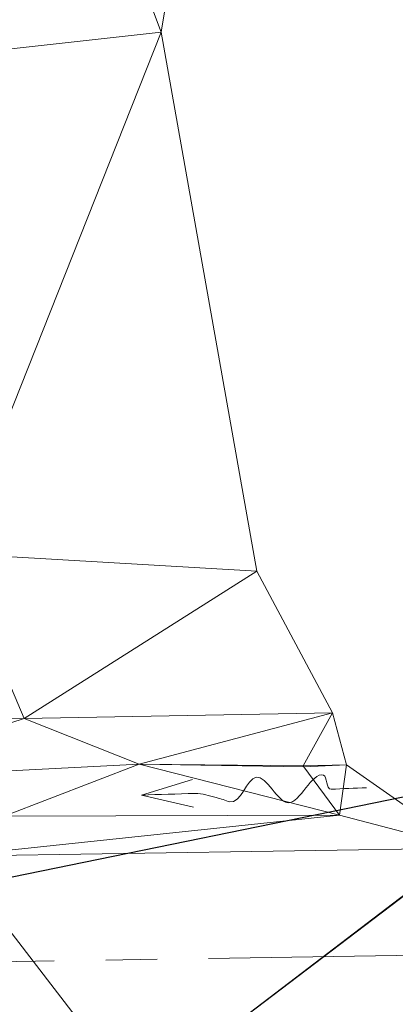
# Model space of a CAD drawing. Extents: x 2399984 to 2508823, y 556481 to 592637.
# Tile 112 of 158: x 2437649 to 2437685, y 564449 to 564545. Entities that reach past the tile are written whole.
import ezdxf

# ---------------------------------------------------------------- set-up
doc = ezdxf.new("R2010")
doc.units = 0
doc.header["$MEASUREMENT"] = 0
doc.linetypes.add('cl20', pattern=[100, 5, -5, 80, -5, 5])
for name, color, linetype, lineweight in [('DR_X_Flow_Arrow', 151, 'Continuous', 0), ('DT_X_Triangles', 91, 'Continuous', 0), ('RW_X_CL_20', 6, 'cl20', 0)]:
    doc.layers.add(name, color=color, linetype=linetype, lineweight=lineweight)
doc.layers.add('SC_Scratch1', color=7, linetype='Continuous', lineweight=0, plot=False)

# ---------------------------------------------------------------- blocks, each defined once
blk = doc.blocks.new('DFL-X_26')
at = {"layer": 'DR_X_Flow_Arrow', "color": 151, "linetype": 'Continuous', "lineweight": 0, "flags": 128}
blk.add_lwpolyline([(-0.08, -0.0214), (0, 0), (-0.08, 0.0215)], dxfattribs=at)
at = {"layer": 'DR_X_Flow_Arrow', "color": 151, "linetype": 'Continuous', "lineweight": 0}
blk.add_open_spline([(0, 0), (-0.0277, 0.0001), (-0.0554, 0.0002), (-0.0831, 0.0002), (-0.0943, 0.0003), (-0.1051, 0.005), (-0.116, 0.0078), (-0.1231, 0.0095), (-0.1305, 0.0131), (-0.1368, 0.015), (-0.1531, 0.0197), (-0.1646, -0.0202), (-0.1792, -0.0217), (-0.1959, -0.0235), (-0.2112, 0.018), (-0.2277, 0.0195), (-0.2459, 0.0211), (-0.2658, -0.0279), (-0.2838, -0.0217), (-0.2902, -0.0195), (-0.2867, 0.0007), (-0.2951, 0.0006), (-0.3134, 0.0004), (-0.3317, 0.0002), (-0.35, 0)], degree=3, knots=[0, 0, 0, 0, 0.203531, 0.203531, 0.203531, 0.286234, 0.286234, 0.286234, 0.340272, 0.340272, 0.340272, 0.477755, 0.477755, 0.477755, 0.633727, 0.633727, 0.633727, 0.804111, 0.804111, 0.804111, 0.865463, 0.865463, 0.865463, 1, 1, 1, 1], dxfattribs=at)

msp = doc.modelspace()

# ---------------------------------------------------------------- linework, layer by layer
at = {"layer": 'RW_X_CL_20'}
msp.add_line((2438326.945, 564463.951), (2437236.584, 564447.079), dxfattribs=at)
at = {"layer": 'SC_Scratch1', "color": 2, "lineweight": 30}
msp.add_line((2437644.123, 564460.906), (2438376.22, 564610.432), dxfattribs=at)

# ---------------------------------------------------------------- block references
at = {"layer": 'DR_X_Flow_Arrow', "color": 151, "linetype": 'Continuous', "lineweight": 0, "xscale": 62.50000000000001, "yscale": 62.50000000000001, "zscale": 62.50000000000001, "rotation": 181.8677857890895}
msp.add_blockref('DFL-X_26', (2437660.512, 564469.63), dxfattribs=at)

# ---------------------------------------------------------------- meshes
at = {"layer": 'DT_X_Triangles'}
mesh = msp.add_polyface(dxfattribs=at)
corners = [(2437539.842, 564461.741), (2437592.825, 564545.197), (2437605.253, 564529.518), (2437557.593, 564876.034), (2437583.28, 564801.722), (2437563.703, 564802.755), (2437570.064, 564761.034), (2437582.631, 564745.119), (2437588.285, 564682.598), (2437594.972, 564751.131), (2437594.247, 564683.11), (2437590.659, 564871.829), (2437607.897, 564808.863), (2437583.4, 564638.093), (2437600.444, 564638.73), (2437616.943, 564605), (2437625.912, 564541.854), (2437619.536, 564751.978), (2437624.947, 564681.042), (2437624.226, 564619.021), (2437617.329, 564493.821), (2437619.425, 564866.017), (2437626.693, 564814.388), (2437641.569, 564599.158), (2437642.276, 564493.104), (2437650.989, 564748.718), (2437637.658, 564679.686), (2437646.045, 564541.956), (2437650.732, 564824.293), (2437664.533, 564683.026), (2437671.719, 564599.736), (2437662.432, 564543.773)]
mesh.append_faces([[corners[k] for k in face] for face in [(0, 1, 2), (3, 4, 5), (5, 4, 6), (6, 4, 7), (6, 7, 8), (7, 4, 9), (7, 9, 10), (7, 10, 8), (4, 11, 12), (4, 12, 9), (13, 8, 10), (13, 10, 14), (13, 14, 1), (1, 14, 15), (1, 15, 16), (1, 16, 2), (10, 9, 17), (10, 17, 18), (10, 18, 14), (9, 12, 17), (14, 18, 19), (14, 19, 15), (2, 16, 20), (12, 21, 22), (12, 22, 17), (15, 19, 23), (15, 23, 16), (20, 16, 24), (17, 22, 25), (17, 25, 26), (17, 26, 18), (19, 18, 26), (19, 26, 23), (16, 23, 27), (16, 27, 24), (22, 28, 25), (26, 25, 29), (26, 29, 30), (26, 30, 23), (23, 30, 31), (23, 31, 27), (24, 27, 31)]])
mesh = msp.add_polyface(dxfattribs=at)
corners = [(2437588.79, 564469.146), (2437597.835, 564471.784), (2437598.96, 564466.392), (2437591.627, 564462.694), (2437642.079, 564463.673), (2437609.298, 564439.44), (2437596.336, 564476.246), (2437599.168, 564479.577), (2437618.827, 564476.98), (2437630.707, 564471.098), (2437647.141, 564467.566), (2437606.586, 564493.098), (2437605.253, 564529.518), (2437605.095, 564493.09), (2437617.329, 564493.821), (2437642.276, 564493.104), (2437649.079, 564477.063), (2437660.29, 564472.617), (2437634.993, 564439.669), (2437660.172, 564440.212), (2437679.767, 564467.659), (2437692.016, 564464.472), (2437662.432, 564543.773), (2437671.711, 564491.394), (2437679.082, 564477.61), (2437692.034, 564464.41), (2437685.352, 564440.707), (2437676.239, 564472.458), (2437676.284, 564472.356), (2437680.444, 564472.579), (2437712.014, 564441.026), (2437739.156, 564465.361), (2437738.676, 564441.346)]
mesh.append_faces([[corners[k] for k in face] for face in [(0, 1, 2), (3, 2, 4), (3, 4, 5), (6, 7, 8), (6, 8, 1), (1, 8, 9), (1, 9, 2), (2, 9, 10), (2, 10, 4), (7, 11, 8), (7, 12, 13), (7, 13, 11), (13, 12, 11), (12, 14, 11), (11, 14, 8), (14, 15, 8), (8, 15, 16), (8, 16, 9), (9, 16, 17), (9, 17, 10), (18, 4, 19), (4, 10, 20), (4, 20, 21), (4, 21, 19), (15, 22, 23), (15, 23, 16), (10, 17, 20), (16, 23, 24), (16, 24, 17), (19, 25, 26), (19, 21, 25), (17, 24, 27), (17, 27, 28), (17, 28, 20), (27, 29, 28), (27, 24, 29), (28, 29, 20), (20, 29, 21), (26, 25, 30), (21, 31, 25), (25, 31, 30), (30, 31, 32)]])
mesh = msp.add_polyface(dxfattribs=at)
corners = [(2437540.756, 564279.01), (2437613.327, 564427.881), (2437657.833, 564366.95), (2437583.601, 564439.245), (2437609.298, 564439.44), (2437611.382, 564434.865), (2437642.079, 564463.673), (2437634.993, 564439.669), (2437613.457, 564430.725), (2437659.982, 564436.59), (2437655.642, 564431.405), (2437655.994, 564427.898), (2437651.272, 564416.573), (2437660.172, 564440.212), (2437682.625, 564420.686), (2437686.705, 564409.245), (2437676.462, 564382.644), (2437689.246, 564428.605), (2437691.707, 564432.581), (2437705.554, 564341.868), (2437681.052, 564322.308), (2437685.352, 564440.707), (2437697.356, 564438.092), (2437692.044, 564394.275), (2437723.831, 564357.473), (2437697.805, 564437.414), (2437712.014, 564441.026), (2437738.676, 564441.346), (2437736, 564367.863), (2437757.161, 564317.661)]
mesh.append_faces([[corners[k] for k in face] for face in [(0, 1, 2), (3, 4, 5), (3, 5, 1), (4, 6, 7), (4, 7, 5), (5, 8, 1), (5, 7, 9), (5, 9, 10), (5, 10, 8), (1, 8, 10), (1, 10, 11), (1, 11, 12), (1, 12, 2), (7, 13, 9), (12, 11, 14), (12, 14, 15), (12, 15, 16), (12, 16, 2), (10, 17, 11), (10, 9, 18), (10, 18, 17), (11, 17, 14), (2, 16, 19), (2, 19, 20), (9, 13, 21), (9, 21, 22), (9, 22, 18), (16, 15, 23), (16, 23, 24), (16, 24, 19), (14, 17, 25), (14, 25, 15), (21, 26, 22), (15, 25, 26), (15, 26, 23), (17, 18, 25), (18, 22, 25), (23, 26, 27), (23, 27, 28), (23, 28, 24), (22, 26, 25), (24, 28, 29)]])

doc.saveas('drawing.dxf')
